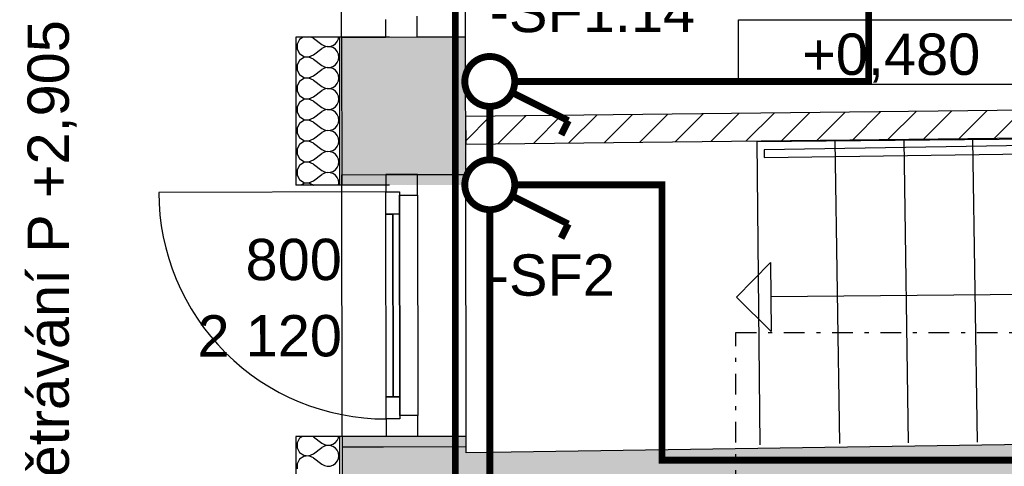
# Model space of a CAD drawing. Extents: x -12025 to 39812, y -28775 to 12.
# Tile 47 of 90: x 20169 to 23742, y -7522 to -5901. Entities that reach past the tile are written whole.
import ezdxf
from ezdxf.enums import TextEntityAlignment as Align

# ---------------------------------------------------------------- set-up
doc = ezdxf.new("R2010")
doc.units = 0
doc.header["$MEASUREMENT"] = 0
doc.linetypes.add('Čerchovaná S', pattern=[175, 75, -42.5, 15, -42.5])
for name, color, linetype in [('OÚ Dukovany půdorys kóty 1NP', 7, 'Continuous'), ('OÚ Dukovany půdorys podklad 1NP', 7, 'Continuous'), ('OÚ Dukovany světla', 132, 'Continuous'), ('OÚ Dukovany zásuvky', 92, 'Continuous')]:
    doc.layers.add(name, color=color, linetype=linetype)
doc.styles.add('Arial', font='txt')

# ---------------------------------------------------------------- blocks, each defined once
blk = doc.blocks.new('Jednopólový vypínač (13)')
at = {"color": 0, "linetype": 'Continuous', "const_width": 25}
for points in [[(0, 90.6, 0.414214), (-90.6, 0)], [(90.6, 0, 0.414214), (0, 90.6)], [(-90.6, 0, 0.414214), (0, -90.6)], [(0, -90.6, 0.414214), (90.6, 0)]]:
    blk.add_lwpolyline(points, format="xyb", dxfattribs=at)
for points in [[(284.9, -142.4), (77.7, -38.8)], [(284.9, -142.4), (259, -194.2)]]:
    blk.add_lwpolyline(points, dxfattribs=at)
at = {"color": 0, "linetype": 'Continuous', "style": 'Arial'}
blk.add_text('-SF1.14', height=150, dxfattribs=at).set_placement((0, 178.9))
blk = doc.blocks.new('Jednopólový vypínač (23)')
at = {"color": 0, "linetype": 'Continuous', "const_width": 25}
for points in [[(0, 90.6, 0.414214), (-90.6, 0)], [(90.6, 0, 0.414214), (0, 90.6)], [(-90.6, 0, 0.414214), (0, -90.6)], [(0, -90.6, 0.414214), (90.6, 0)]]:
    blk.add_lwpolyline(points, format="xyb", dxfattribs=at)
for points in [[(284.9, -142.4), (77.7, -38.8)], [(284.9, -142.4), (259, -194.2)]]:
    blk.add_lwpolyline(points, dxfattribs=at)
at = {"color": 0, "linetype": 'Continuous', "style": 'Arial'}
blk.add_text('-SF2', height=150, dxfattribs=at).set_placement((0, -402.8))

msp = doc.modelspace()

# ---------------------------------------------------------------- hatches: boundary and pattern name
at = {"layer": 'OÚ Dukovany půdorys podklad 1NP', "linetype": 'Continuous'}
h = msp.add_hatch(dxfattribs=at)
h.set_pattern_fill('ZDIVO___LEHČENÉ_TVÁRNICE', color=21, style=0, pattern_type=2)
h.set_pattern_definition([(45, (0, 0), (-63.6396, 63.6396), [])])
edge = h.paths.add_edge_path()
edge.add_spline(control_points=[(25971.5, -6204.9), (25971.5, -6204.9), (21786.5, -6252.7), (21786.5, -6252.7)], knot_values=[0, 0, 0, 0, 1, 1, 1, 1], degree=3, periodic=0)
edge.add_spline(control_points=[(21786.5, -6252.7), (21786.5, -6252.7), (21787.7, -6352.7), (21787.7, -6352.7)], knot_values=[0, 0, 0, 0, 1, 1, 1, 1], degree=3, periodic=0)
edge.add_spline(control_points=[(21787.7, -6352.7), (21787.7, -6352.7), (25972.6, -6304.8), (25972.6, -6304.8)], knot_values=[0, 0, 0, 0, 1, 1, 1, 1], degree=3, periodic=0)
edge.add_spline(control_points=[(25972.6, -6304.8), (25972.6, -6304.8), (25971.5, -6204.9), (25971.5, -6204.9)], knot_values=[0, 0, 0, 0, 1, 1, 1, 1], degree=3, periodic=0)
edge.add_spline(control_points=[(25971.5, -6204.9), (25971.5, -6204.9), (25971.5, -6204.9), (25971.5, -6204.9)], knot_values=[0, 0, 0, 0, 1, 1, 1, 1], degree=3, periodic=0)

# ---------------------------------------------------------------- linework, layer by layer
at = {"layer": 'OÚ Dukovany půdorys kóty 1NP', "color": 154, "linetype": 'Continuous'}
msp.add_lwpolyline([(22777.6, -5901), (23885.9, -5901), (23885.9, -6136.7), (22777.6, -6136.7)], close=True, dxfattribs=at)
at = {"layer": 'OÚ Dukovany půdorys podklad 1NP', "color": 1, "linetype": 'Continuous'}
for p, q in [((21336.7, -5964), (21334.8, -4914)), ((21786.7, -5963.1), (21784.8, -4913.1)), ((21611.7, -5963.5), (21611.6, -5888.5)), ((21496.6, -5900.7), (21496.7, -5963.7)), ((21510.9, -5964), (21170.9, -5964)), ((21170.9, -5964), (21170.9, -6501.6)), ((21510.9, -5964), (21170.9, -5964)), ((21510.9, -5964), (21330.9, -5964)), ((21330.9, -6501.6), (21330.9, -5964)), ((21510.9, -5964), (21330.9, -5964)), ((21336.7, -5964), (21496.7, -5963.7)), ((21336.7, -5964), (21496.7, -5963.7)), ((21336.7, -5964), (21337.7, -6501.6)), ((21496.7, -5963.7), (21611.7, -5963.5)), ((21496.7, -5963.7), (21611.7, -5963.5)), ((21496.7, -5963.7), (21611.7, -5963.5)), ((21496.7, -5963.7), (21611.7, -5963.5)), ((21611.7, -5963.5), (21786.7, -5963.1)), ((21611.7, -5963.5), (21786.7, -5963.1)), ((21787.7, -6500.8), (21786.7, -5963.1)), ((24466.6, -6222), (21786.5, -6252.7)), ((21786.5, -6252.7), (21787.7, -6352.7)), ((21787.7, -6352.7), (25972.6, -6304.8)), ((25904.3, -6323.4), (22871.1, -6373.8)), ((22871.1, -6401.7), (25904.6, -6356.6)), ((22871.1, -6373.8), (22871.1, -6401.7)), ((21337.6, -6463.6), (21497.6, -6463.3)), ((21339.4, -7413.6), (21337.6, -6463.6)), ((21612.6, -6463.1), (21497.6, -6463.3)), ((21497.6, -6463.3), (21612.6, -6463.1)), ((21497.6, -6463.3), (21612.6, -6463.1)), ((21497.6, -6463.3), (21497.7, -6526.3)), ((21612.6, -6463.1), (21787.6, -6462.8)), ((21612.8, -6538.1), (21612.6, -6463.1)), ((21789.4, -7412.8), (21787.6, -6462.8)), ((21510.9, -6501.6), (21170.9, -6501.6)), ((21510.9, -6501.6), (21170.9, -6501.6)), ((21510.9, -6501.6), (21330.9, -6501.6)), ((21510.9, -6501.6), (21330.9, -6501.6)), ((21497.7, -6526.3), (20673.7, -6527.8)), ((21497.7, -6526.3), (21547.7, -6526.2)), ((21497.7, -6526.3), (21547.7, -6526.2)), ((21497.9, -6606.3), (21497.7, -6526.3)), ((21547.7, -6526.2), (21547.8, -6538.2)), ((21547.7, -6526.2), (21547.9, -6606.2)), ((21547.8, -6538.2), (21612.8, -6538.1)), ((21549.2, -7338.2), (21547.8, -6538.2)), ((21612.8, -6538.1), (21614.2, -7338.1)), ((21547.9, -6606.2), (21497.9, -6606.3)), ((21499.1, -7270.3), (21497.9, -6606.3)), ((21497.9, -6606.3), (21522.9, -6606.3)), ((21522.9, -6606.3), (21547.9, -6606.2)), ((21522.9, -6606.3), (21524.1, -7270.3)), ((21524.1, -7270.3), (21522.9, -6606.3)), ((21524.1, -7270.3), (21522.9, -6606.3)), ((21547.9, -6606.2), (21549.1, -7270.2)), ((21499.1, -7270.3), (21549.1, -7270.2)), ((21524.1, -7270.3), (21499.1, -7270.3)), ((21499.2, -7350.3), (21499.1, -7270.3)), ((21549.1, -7270.2), (21524.1, -7270.3)), ((21549.1, -7270.2), (21549.2, -7350.2)), ((21549.2, -7350.2), (21499.2, -7350.3)), ((21549.2, -7350.2), (21499.2, -7350.3)), ((21499.2, -7350.3), (21499.4, -7413.3)), ((21614.2, -7338.1), (21549.2, -7338.2)), ((21549.2, -7338.2), (21549.2, -7350.2)), ((21614.4, -7413.1), (21614.2, -7338.1)), ((21510.9, -7413.6), (21170.9, -7413.6)), ((21170.9, -7413.6), (21170.9, -8264.5)), ((21510.9, -7413.6), (21170.9, -7413.6)), ((21510.9, -7413.6), (21330.9, -7413.6)), ((21330.9, -8264.5), (21330.9, -7413.6)), ((21510.9, -7413.6), (21330.9, -7413.6)), ((21339.4, -7413.6), (21789.4, -7412.8)), ((21339.4, -7413.6), (21499.4, -7413.3)), ((21339.4, -7413.6), (21339.4, -7451.6)), ((21499.4, -7413.3), (21614.4, -7413.1)), ((21499.4, -7413.3), (21614.4, -7413.1)), ((21499.4, -7413.3), (21614.4, -7413.1)), ((21614.4, -7413.1), (21789.4, -7412.8)), ((21789.4, -7450.8), (21789.4, -7412.8))]:
    msp.add_line(p, q, dxfattribs=at)
at = {"layer": 'OÚ Dukovany půdorys podklad 1NP', "color": 21, "linetype": 'Continuous'}
for p, q in [((21197.8, -5964), (21184.6, -5972.8)), ((21235.6, -5967.9), (21226.2, -5964)), ((21325.6, -5970.7), (21326.5, -5964)), ((21184.6, -5972.8), (21175.8, -5989.1)), ((21175.8, -5989.1), (21175.8, -6007.7)), ((21235.6, -5967.9), (21266.1, -5990.8)), ((21266.1, -5990.8), (21275.3, -5995.9)), ((21275.3, -6000.9), (21266.1, -6006)), ((21275.3, -5995.9), (21285.5, -5998.2)), ((21285.5, -5998.6), (21275.3, -6000.9)), ((21285.5, -5998.2), (21296, -5997.7)), ((21296, -5999.1), (21285.5, -5998.6)), ((21296, -5997.7), (21306, -5994.4)), ((21306, -6002.4), (21296, -5999.1)), ((21306, -5994.4), (21314.7, -5988.4)), ((21314.7, -6008.4), (21306, -6002.4)), ((21314.7, -5988.4), (21321.4, -5980.3)), ((21321.4, -5980.3), (21325.6, -5970.7)), ((21175.8, -6007.7), (21184.6, -6024)), ((21184.6, -6024), (21200, -6034.3)), ((21200, -6038.7), (21184.6, -6049)), ((21200, -6034.3), (21218.5, -6036.1)), ((21218.5, -6036.9), (21200, -6038.7)), ((21218.5, -6036.1), (21235.6, -6028.9)), ((21235.6, -6044.1), (21218.5, -6036.9)), ((21235.6, -6028.9), (21266.1, -6006)), ((21321.4, -6016.5), (21314.7, -6008.4)), ((21325.6, -6026.1), (21321.4, -6016.5)), ((21327, -6036.5), (21325.6, -6026.1)), ((21325.6, -6046.9), (21327, -6036.5)), ((21184.6, -6049), (21175.8, -6065.3)), ((21175.8, -6065.3), (21175.8, -6083.9)), ((21235.6, -6044.1), (21266.1, -6067)), ((21266.1, -6067), (21275.3, -6072.1)), ((21275.3, -6072.1), (21285.5, -6074.4)), ((21285.5, -6074.4), (21296, -6073.9)), ((21296, -6073.9), (21306, -6070.6)), ((21306, -6070.6), (21314.7, -6064.6)), ((21314.7, -6064.6), (21321.4, -6056.5)), ((21321.4, -6056.5), (21325.6, -6046.9)), ((21175.8, -6083.9), (21184.6, -6100.2)), ((21184.6, -6100.2), (21200, -6110.5)), ((21218.5, -6112.3), (21235.6, -6105.1)), ((21235.6, -6105.1), (21266.1, -6082.2)), ((21275.3, -6077.1), (21266.1, -6082.2)), ((21285.5, -6074.7), (21275.3, -6077.1)), ((21296, -6075.3), (21285.5, -6074.7)), ((21306, -6078.6), (21296, -6075.3)), ((21314.7, -6084.6), (21306, -6078.6)), ((21321.4, -6092.7), (21314.7, -6084.6)), ((21325.6, -6102.3), (21321.4, -6092.7)), ((21327, -6112.7), (21325.6, -6102.3)), ((21184.6, -6125.1), (21175.8, -6141.5)), ((21175.8, -6141.5), (21175.8, -6160.1)), ((21200, -6114.9), (21184.6, -6125.1)), ((21200, -6110.5), (21218.5, -6112.3)), ((21218.5, -6113.1), (21200, -6114.9)), ((21235.6, -6120.3), (21218.5, -6113.1)), ((21235.6, -6120.3), (21266.1, -6143.2)), ((21266.1, -6143.2), (21275.3, -6148.2)), ((21306, -6146.8), (21314.7, -6140.8)), ((21314.7, -6140.8), (21321.4, -6132.7)), ((21321.4, -6132.7), (21325.6, -6123.1)), ((21325.6, -6123.1), (21327, -6112.7)), ((21175.8, -6160.1), (21184.6, -6176.4)), ((21184.6, -6176.4), (21200, -6186.7)), ((21218.5, -6188.4), (21235.6, -6181.3)), ((21235.6, -6181.3), (21266.1, -6158.4)), ((21275.3, -6153.3), (21266.1, -6158.4)), ((21275.3, -6148.2), (21285.5, -6150.6)), ((21285.5, -6150.9), (21275.3, -6153.3)), ((21285.5, -6150.6), (21296, -6150.1)), ((21296, -6151.4), (21285.5, -6150.9)), ((21296, -6150.1), (21306, -6146.8)), ((21306, -6154.8), (21296, -6151.4)), ((21314.7, -6160.8), (21306, -6154.8)), ((21321.4, -6168.9), (21314.7, -6160.8)), ((21325.6, -6178.5), (21321.4, -6168.9)), ((21327, -6188.9), (21325.6, -6178.5)), ((21184.6, -6201.3), (21175.8, -6217.7)), ((21200, -6191.1), (21184.6, -6201.3)), ((21200, -6186.7), (21218.5, -6188.4)), ((21218.5, -6189.3), (21200, -6191.1)), ((21235.6, -6196.5), (21218.5, -6189.3)), ((21235.6, -6196.5), (21266.1, -6219.4)), ((21306, -6223), (21314.7, -6217)), ((21314.7, -6217), (21321.4, -6208.9)), ((21321.4, -6208.9), (21325.6, -6199.3)), ((21325.6, -6199.3), (21327, -6188.9)), ((21175.8, -6217.7), (21175.8, -6236.3)), ((21175.8, -6236.3), (21184.6, -6252.6)), ((21184.6, -6252.6), (21200, -6262.9)), ((21235.6, -6257.4), (21266.1, -6234.6)), ((21266.1, -6219.4), (21275.3, -6224.4)), ((21275.3, -6229.5), (21266.1, -6234.6)), ((21275.3, -6224.4), (21285.5, -6226.8)), ((21285.5, -6227.1), (21275.3, -6229.5)), ((21285.5, -6226.8), (21296, -6226.3)), ((21296, -6227.6), (21285.5, -6227.1)), ((21296, -6226.3), (21306, -6223)), ((21306, -6231), (21296, -6227.6)), ((21314.7, -6236.9), (21306, -6231)), ((21321.4, -6245), (21314.7, -6236.9)), ((21325.6, -6254.7), (21321.4, -6245)), ((21184.6, -6277.5), (21175.8, -6293.9)), ((21200, -6267.3), (21184.6, -6277.5)), ((21200, -6262.9), (21218.5, -6264.6)), ((21218.5, -6265.5), (21200, -6267.3)), ((21218.5, -6264.6), (21235.6, -6257.4)), ((21235.6, -6272.7), (21218.5, -6265.5)), ((21235.6, -6272.7), (21266.1, -6295.5)), ((21314.7, -6293.2), (21321.4, -6285.1)), ((21321.4, -6285.1), (21325.6, -6275.5)), ((21327, -6265.1), (21325.6, -6254.7)), ((21325.6, -6275.5), (21327, -6265.1)), ((21175.8, -6293.9), (21175.8, -6312.4)), ((21175.8, -6312.4), (21184.6, -6328.8)), ((21235.6, -6333.6), (21266.1, -6310.8)), ((21266.1, -6295.5), (21275.3, -6300.6)), ((21275.3, -6305.7), (21266.1, -6310.8)), ((21275.3, -6300.6), (21285.5, -6303)), ((21285.5, -6303.3), (21275.3, -6305.7)), ((21285.5, -6303), (21296, -6302.5)), ((21296, -6303.8), (21285.5, -6303.3)), ((21296, -6302.5), (21306, -6299.1)), ((21306, -6307.2), (21296, -6303.8)), ((21306, -6299.1), (21314.7, -6293.2)), ((21314.7, -6313.1), (21306, -6307.2)), ((21321.4, -6321.2), (21314.7, -6313.1)), ((21325.6, -6330.8), (21321.4, -6321.2)), ((21184.6, -6353.7), (21175.8, -6370.1)), ((21184.6, -6328.8), (21200, -6339.1)), ((21200, -6343.4), (21184.6, -6353.7)), ((21200, -6339.1), (21218.5, -6340.8)), ((21218.5, -6341.7), (21200, -6343.4)), ((21218.5, -6340.8), (21235.6, -6333.6)), ((21235.6, -6348.9), (21218.5, -6341.7)), ((21235.6, -6348.9), (21266.1, -6371.7)), ((21321.4, -6361.3), (21325.6, -6351.7)), ((21327, -6341.3), (21325.6, -6330.8)), ((21325.6, -6351.7), (21327, -6341.3)), ((21175.8, -6370.1), (21175.8, -6388.6)), ((21175.8, -6388.6), (21184.6, -6405)), ((21235.6, -6409.8), (21266.1, -6387)), ((21266.1, -6371.7), (21275.3, -6376.8)), ((21275.3, -6381.9), (21266.1, -6387)), ((21275.3, -6376.8), (21285.5, -6379.2)), ((21285.5, -6379.5), (21275.3, -6381.9)), ((21285.5, -6379.2), (21296, -6378.7)), ((21296, -6380), (21285.5, -6379.5)), ((21296, -6378.7), (21306, -6375.3)), ((21306, -6383.4), (21296, -6380)), ((21306, -6375.3), (21314.7, -6369.4)), ((21314.7, -6389.3), (21306, -6383.4)), ((21314.7, -6369.4), (21321.4, -6361.3)), ((21321.4, -6397.4), (21314.7, -6389.3)), ((21184.6, -6429.9), (21175.8, -6446.3)), ((21184.6, -6405), (21200, -6415.3)), ((21200, -6419.6), (21184.6, -6429.9)), ((21200, -6415.3), (21218.5, -6417)), ((21218.5, -6417.9), (21200, -6419.6)), ((21218.5, -6417), (21235.6, -6409.8)), ((21235.6, -6425.1), (21218.5, -6417.9)), ((21235.6, -6425.1), (21266.1, -6447.9)), ((21325.6, -6407), (21321.4, -6397.4)), ((21321.4, -6437.5), (21325.6, -6427.9)), ((21327, -6417.4), (21325.6, -6407)), ((21325.6, -6427.9), (21327, -6417.4)), ((21175.8, -6446.3), (21175.8, -6464.8)), ((21175.8, -6464.8), (21184.6, -6481.2)), ((21235.6, -6486), (21266.1, -6463.2)), ((21266.1, -6447.9), (21275.3, -6453)), ((21275.3, -6458.1), (21266.1, -6463.2)), ((21275.3, -6453), (21285.5, -6455.4)), ((21285.5, -6455.7), (21275.3, -6458.1)), ((21285.5, -6455.4), (21296, -6454.9)), ((21296, -6456.2), (21285.5, -6455.7)), ((21296, -6454.9), (21306, -6451.5)), ((21306, -6459.6), (21296, -6456.2)), ((21306, -6451.5), (21314.7, -6445.6)), ((21314.7, -6465.5), (21306, -6459.6)), ((21314.7, -6445.6), (21321.4, -6437.5)), ((21321.4, -6473.6), (21314.7, -6465.5)), ((21184.6, -6481.2), (21200, -6491.5)), ((21200, -6495.8), (21191.4, -6501.6)), ((21200, -6491.5), (21218.5, -6493.2)), ((21218.5, -6494.1), (21200, -6495.8)), ((21218.5, -6493.2), (21235.6, -6486)), ((21235.6, -6501.3), (21218.5, -6494.1)), ((21235.6, -6501.3), (21236.1, -6501.6)), ((21325.6, -6483.2), (21321.4, -6473.6)), ((21327, -6493.6), (21325.6, -6483.2)), ((21325.9, -6501.6), (21327, -6493.6)), ((21184.6, -7420.4), (21175.8, -7436.7)), ((21194.8, -7413.6), (21184.6, -7420.4)), ((21235.6, -7415.5), (21231, -7413.6)), ((21235.6, -7415.5), (21266.1, -7438.4)), ((21314.7, -7436), (21321.4, -7428)), ((21321.4, -7428), (21325.6, -7418.3)), ((21325.6, -7418.3), (21326.3, -7413.6)), ((21175.8, -7436.7), (21175.8, -7455.3)), ((21175.8, -7455.3), (21184.6, -7471.7)), ((21235.6, -7476.5), (21266.1, -7453.6)), ((21266.1, -7438.4), (21275.3, -7443.5)), ((21275.3, -7448.6), (21266.1, -7453.6)), ((21275.3, -7443.5), (21285.5, -7445.9)), ((21285.5, -7446.2), (21275.3, -7448.6)), ((21285.5, -7445.9), (21296, -7445.4)), ((21296, -7446.7), (21285.5, -7446.2)), ((21296, -7445.4), (21306, -7442)), ((21306, -7450), (21296, -7446.7)), ((21306, -7442), (21314.7, -7436)), ((21314.7, -7456), (21306, -7450)), ((21321.4, -7464.1), (21314.7, -7456)), ((21325.6, -7473.7), (21321.4, -7464.1)), ((21184.6, -7496.6), (21175.8, -7512.9)), ((21184.6, -7471.7), (21200, -7481.9)), ((21200, -7486.3), (21184.6, -7496.6)), ((21200, -7481.9), (21218.5, -7483.7)), ((21218.5, -7484.6), (21200, -7486.3)), ((21218.5, -7483.7), (21235.6, -7476.5)), ((21235.6, -7491.7), (21218.5, -7484.6)), ((21235.6, -7491.7), (21266.1, -7514.6)), ((21321.4, -7504.1), (21325.6, -7494.5)), ((21327, -7484.1), (21325.6, -7473.7)), ((21325.6, -7494.5), (21327, -7484.1)), ((21175.8, -7512.9), (21175.8, -7531.5)), ((21266.1, -7514.6), (21275.3, -7519.7)), ((21275.3, -7519.7), (21285.5, -7522.1)), ((21285.5, -7522.1), (21296, -7521.5)), ((21296, -7521.5), (21306, -7518.2)), ((21306, -7518.2), (21314.7, -7512.2)), ((21314.7, -7512.2), (21321.4, -7504.1))]:
    msp.add_line(p, q, dxfattribs=at)
at = {"layer": 'OÚ Dukovany půdorys podklad 1NP', "color": 7, "linetype": 'Continuous'}
for p, q in [((23145.1, -7439.7), (23128.6, -6341.1)), ((23395, -7437.3), (23378.5, -6338.7)), ((23644.9, -7434.9), (23628.4, -6336.3)), ((21337.6, -6463.6), (21497.6, -6463.3)), ((21497.6, -6463.3), (21612.6, -6463.1)), ((21612.6, -6463.1), (21787.6, -6462.8)), ((22770.4, -6908.7), (22894.1, -6782.4)), ((22894.1, -6782.4), (22896.6, -7032.4)), ((22770.4, -6908.7), (22896.6, -7032.4)), ((25974.5, -7410.8), (21789.5, -7473.6)), ((21339.4, -7451.6), (21439.4, -7451.4)), ((21339.4, -7451.6), (21340.9, -8264.5)), ((21439.4, -7451.4), (21489.4, -7451.3)), ((21489.4, -7451.3), (21789.4, -7450.8)), ((21789.5, -7473.6), (21789.4, -7450.8))]:
    msp.add_line(p, q, dxfattribs=at)
at = {"layer": 'OÚ Dukovany půdorys podklad 1NP', "color": 8, "linetype": 'Continuous'}
msp.add_line((25506.3, -6881.2), (22895.4, -6907.4), dxfattribs=at)
at = {"layer": 'OÚ Dukovany půdorys podklad 1NP', "color": 154, "linetype": 'Čerchovaná S'}
for p, q in [((22767.7, -11111), (22767.7, -7036.8)), ((22767.7, -7036.8), (36604.7, -7036.8))]:
    msp.add_line(p, q, dxfattribs=at)
at = {"layer": 'OÚ Dukovany půdorys podklad 1NP', "color": 7, "linetype": 'Continuous'}
msp.add_lwpolyline([(25984.2, -6313.7), (22843.9, -6343.8), (22854.5, -7444.1)], dxfattribs=at)
at = {"layer": 'OÚ Dukovany půdorys podklad 1NP', "color": 1, "linetype": 'Continuous'}
msp.add_arc((21497.7, -6526.3), 824, -179.895, -89.895, dxfattribs=at)
at = {"layer": 'OÚ Dukovany půdorys podklad 1NP', "color": 9, "linetype": 'Continuous'}
for points in [[(21336.7, -5964), (21337.7, -6501.6), (21786.7, -5963.1), (21787.7, -6500.8)], [(21339.4, -7413.6), (21339.4, -7451.6), (21789.4, -7412.8), (21789.4, -7450.8)]]:
    msp.add_solid(points, dxfattribs=at)
at = {"layer": 'OÚ Dukovany půdorys podklad 1NP', "color": 254, "linetype": 'Continuous'}
for points in [[(25974.5, -7410.8), (21789.5, -7473.6), (25975.4, -7900.9), (21790.4, -7963.7)], [(21789.4, -7450.8), (21339.4, -7451.6), (21790.9, -8263.7), (21340.9, -8264.5)]]:
    msp.add_solid(points, dxfattribs=at)
at = {"layer": 'OÚ Dukovany světla', "linetype": 'Continuous', "const_width": 25}
for points in [[(21965.6, -6125), (23250, -6125), (23250, -5437.5), (23250, -4750)], [(21875, -6409.4), (21875, -6215.6)], [(21965.6, -6500), (22500, -6500), (22500, -7500), (24376.6, -7500), (24376.6, -7471.7)], [(21909.4, -9375), (21875, -9375), (21875, -6590.6)]]:
    msp.add_lwpolyline(points, dxfattribs=at)
at = {"layer": 'OÚ Dukovany zásuvky', "linetype": 'Continuous', "const_width": 25}
msp.add_lwpolyline([(21875, -4625), (21750, -4625), (21750, -10000), (22750, -10000)], dxfattribs=at)

# ---------------------------------------------------------------- block references
at = {"layer": 'OÚ Dukovany světla', "linetype": 'Continuous'}
for name, p in [('Jednopólový vypínač (13)', (21875, -6125)), ('Jednopólový vypínač (23)', (21875, -6500))]:
    msp.add_blockref(name, p, dxfattribs=at)

# ---------------------------------------------------------------- texts
at = {"layer": 'OÚ Dukovany půdorys kóty 1NP', "color": 154, "linetype": 'Continuous', "style": 'Arial'}
for s, rotation, p in [(' odvětrávání P +2,905', 90, (20347.5, -5902.5)), ('800', 0.105, (21338.4, -6846)), ('2\xa0120', 0.105, (21338.8, -7122.9))]:
    msp.add_text(s, height=150, rotation=rotation, dxfattribs=at).set_placement(p, align=Align.RIGHT)
msp.add_text('+0,480', height=150, dxfattribs=at).set_placement((23331.7, -6101.1), align=Align.CENTER)

doc.saveas('drawing.dxf')
